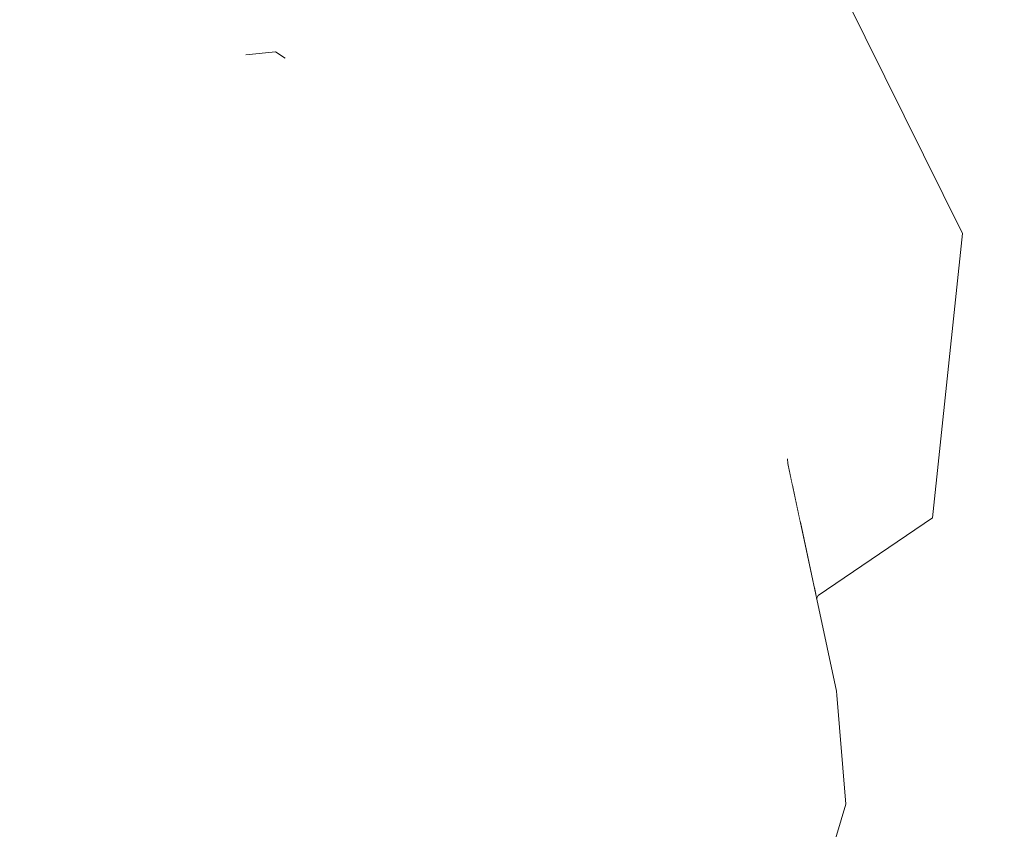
# Model space of a CAD drawing. Header units: millimetres. Extents: x 90539 to 127778, y -34922 to 14506.
# Tile 153 of 256: x 111013 to 111085, y 1232 to 1291. Entities that reach past the tile are written whole.
import ezdxf

# ---------------------------------------------------------------- set-up
doc = ezdxf.new("R2010")
doc.units = ezdxf.units.MM
doc.header["$MEASUREMENT"] = 0
doc.linetypes.add('Wipeout_Contour', pattern=[1000, 0, -1000])
for name, color, linetype in [('Nowe_A-Niepełnosprawni', 7, 'Continuous'), ('Nowe_A-Wymiary-Zewnętrzne', 7, 'Continuous'), ('Nowe_A-Ściany-Działowe', 7, 'Continuous')]:
    doc.layers.add(name, color=color, linetype=linetype)
doc.layers.add('Nowe_A-Niepełnosprawni_Nr_pióra__4', color=7, linetype='Continuous', lineweight=13)
doc.layers.add('Nowe_A-Wymiary-Zewnętrzne_Nr_pióra__46', color=5, linetype='Continuous', lineweight=15)
doc.layers.add('Nowe_A-Wymiary-Zewnętrzne_Nr_pióra__45', color=7, linetype='Continuous', lineweight=15, true_color=0x40a5ff)
doc.layers.add('Nowe_A-Wymiary-Zewnętrzne_Nr_pióra__85', color=7, linetype='Continuous', lineweight=13, true_color=0x80c2ff)
doc.styles.add('STYL_AUTOMATYCZNY_2', font='arial.ttf')
doc.dimstyles.new('STYL_AUTOMATYCZNY__1', dxfattribs={"dimtxt": 125, "dimasz": 47.5, "dimexe": 0.18, "dimexo": 20, "dimgap": 0, "dimtad": 1, "dimdec": 1, "dimlfac": 0.1, "dimzin": 0, "dimdsep": 46, "dimtxsty": 'STYL_AUTOMATYCZNY_2', "dimblk": 'ARROWHEAD_11', "dimblk1": 'ARROWHEAD_11', "dimblk2": 'ARROWHEAD_11', "dimcen": 0.09, "dimclrd": 256, "dimclre": 256, "dimclrt": 5, "dimadec": 1, "dimazin": 0, "dimtfac": 1, "dimtdec": 4, "dimtmove": 0, "dimatfit": 3, "dimfxl": 0, "dimtolj": 1, "dimtzin": 0, "dimarcsym": 0})

# ---------------------------------------------------------------- blocks, each defined once
blk = doc.blocks.new('ElemPrzekroju_23')
at = {"color": 254, "linetype": 'Wipeout_Contour', "lineweight": 0, "ltscale": 333080.490357}
blk.add_wipeout([(111008.598, 1286.25), (111036.132, 1302.02), (111012.635, 1306.14)], dxfattribs=at).dxf.layer = 'Nowe_A-Niepełnosprawni'
at = {"color": 254, "linetype": 'Wipeout_Contour', "lineweight": 0, "ltscale": 333055.266433}
blk.add_wipeout([(111002.559, 1276.27), (111012.868, 1259.52), (111018.186, 1275.43)], dxfattribs=at).dxf.layer = 'Nowe_A-Niepełnosprawni'
at = {"color": 254, "linetype": 'Wipeout_Contour', "lineweight": 0, "ltscale": 333255.212979}
blk.add_wipeout([(111081.981, 1275.45), (111072.018, 1273.42), (111079.782, 1254.61)], dxfattribs=at).dxf.layer = 'Nowe_A-Niepełnosprawni'
at = {"color": 254, "linetype": 'Wipeout_Contour', "lineweight": 0, "ltscale": 333213.631257}
blk.add_wipeout([(111065.661, 1256.23), (111060.471, 1241.86), (111066.807, 1244.19)], dxfattribs=at).dxf.layer = 'Nowe_A-Niepełnosprawni'
at = {"color": 254, "linetype": 'Wipeout_Contour', "lineweight": 0, "ltscale": 333234.70697}
blk.add_wipeout([(111071.059, 1249.745), (111071.259, 1248.809), (111071.403, 1248.92)], dxfattribs=at).dxf.layer = 'Nowe_A-Niepełnosprawni'
at = {"color": 254, "linetype": 'Wipeout_Contour', "lineweight": 0, "ltscale": 333230.824447}
blk.add_wipeout([(111068.376, 1237.13), (111072.273, 1235.85), (111069.14, 1244.39)], dxfattribs=at).dxf.layer = 'Nowe_A-Niepełnosprawni'
at = {"color": 254, "linetype": 'Wipeout_Contour', "lineweight": 0, "ltscale": 333125.740416}
blk.add_wipeout([(111041.733, 1233.23), (111030.511, 1236.15), (111032.653, 1229.3)], dxfattribs=at).dxf.layer = 'Nowe_A-Niepełnosprawni'
at = {"color": 254, "linetype": 'Wipeout_Contour', "lineweight": 0, "ltscale": 333191.116862}
blk.add_wipeout([(111053.138, 1234.52), (111053.089, 1228.24), (111063.943, 1229.22)], dxfattribs=at).dxf.layer = 'Nowe_A-Niepełnosprawni'
at = {"color": 254, "linetype": 'Wipeout_Contour', "lineweight": 0, "ltscale": 333236.734155}
blk.add_wipeout([(111070.979, 1225.71), (111071.77, 1228.06), (111073.411, 1233.63)], dxfattribs=at).dxf.layer = 'Nowe_A-Niepełnosprawni'
at = {"color": 254, "linetype": 'Wipeout_Contour', "lineweight": 0, "ltscale": 888234.899128}
blk.add_wipeout([(111036.132, 1302.02), (111008.598, 1286.25), (111009.937, 1286.397), (111012.785, 1287.023), (111020.128, 1288.179), (111026.747, 1288.441), (111028.944, 1288.487), (111031.607, 1288.78)], dxfattribs=at).dxf.layer = 'Nowe_A-Niepełnosprawni'
at = {"color": 254, "linetype": 'Wipeout_Contour', "lineweight": 0, "ltscale": 1332884.167806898}
blk.add_wipeout([(111072.018, 1273.42), (111061.574, 1269.16), (111061.643, 1269.026), (111062.153, 1268.807), (111064.342, 1267.464), (111065.155, 1267.076), (111066.437, 1265.725), (111067.831, 1264.285), (111068.287, 1263.129), (111069.141, 1258.936), (111069.168, 1258.59), (111069.536, 1256.869)], dxfattribs=at).dxf.layer = 'Nowe_A-Niepełnosprawni'
at = {"color": 254, "linetype": 'Wipeout_Contour', "lineweight": 0, "ltscale": 333220.902214}
blk.add_wipeout([(111066.807, 1244.19), (111067.429, 1253.88), (111065.661, 1256.23)], dxfattribs=at).dxf.layer = 'Nowe_A-Niepełnosprawni'
at = {"color": 254, "linetype": 'Wipeout_Contour', "lineweight": 0, "ltscale": 333235.419253}
blk.add_wipeout([(111071.259, 1248.809), (111071.27, 1248.761), (111071.403, 1248.92)], dxfattribs=at).dxf.layer = 'Nowe_A-Niepełnosprawni'
at = {"color": 254, "linetype": 'Wipeout_Contour', "lineweight": 0, "ltscale": 333096.315728}
blk.add_wipeout([(111015.959, 1237.39), (111029.676, 1231.79), (111030.511, 1236.15)], dxfattribs=at).dxf.layer = 'Nowe_A-Niepełnosprawni'
at = {"color": 254, "linetype": 'Wipeout_Contour', "lineweight": 0, "ltscale": 333231.030779}
blk.add_wipeout([(111068.376, 1237.13), (111069.607, 1231.14), (111072.273, 1235.85)], dxfattribs=at).dxf.layer = 'Nowe_A-Niepełnosprawni'
at = {"color": 254, "linetype": 'Wipeout_Contour', "lineweight": 0, "ltscale": 333194.628833}
blk.add_wipeout([(111056.836, 1236.92), (111053.138, 1234.52), (111063.943, 1229.22)], dxfattribs=at).dxf.layer = 'Nowe_A-Niepełnosprawni'
at = {"color": 254, "linetype": 'Wipeout_Contour', "lineweight": 0, "ltscale": 333148.432311}
blk.add_wipeout([(111036.132, 1302.02), (111031.607, 1288.78), (111057.791, 1287.89)], dxfattribs=at).dxf.layer = 'Nowe_A-Niepełnosprawni'
at = {"color": 254, "linetype": 'Wipeout_Contour', "lineweight": 0, "ltscale": 333239.058017}
blk.add_wipeout([(111062.854, 1296.52), (111072.018, 1273.42), (111081.981, 1275.45)], dxfattribs=at).dxf.layer = 'Nowe_A-Niepełnosprawni'
at = {"color": 254, "linetype": 'Wipeout_Contour', "lineweight": 0, "ltscale": 444094.221639}
blk.add_wipeout([(111012.785, 1287.023), (111011.659, 1285.25), (111019.947, 1285.68), (111020.128, 1288.179)], dxfattribs=at).dxf.layer = 'Nowe_A-Niepełnosprawni'
at = {"color": 254, "linetype": 'Wipeout_Contour', "lineweight": 0, "ltscale": 444303.443357}
blk.add_wipeout([(111069.168, 1258.59), (111069.141, 1258.936), (111068.287, 1263.129), (111068.489, 1257.08)], dxfattribs=at).dxf.layer = 'Nowe_A-Niepełnosprawni'
at = {"color": 254, "linetype": 'Wipeout_Contour', "lineweight": 0, "ltscale": 333206.367575}
blk.add_wipeout([(111065.364, 1234.89), (111056.836, 1236.92), (111063.943, 1229.22)], dxfattribs=at).dxf.layer = 'Nowe_A-Niepełnosprawni'
at = {"color": 254, "linetype": 'Wipeout_Contour', "lineweight": 0, "ltscale": 333233.304583}
blk.add_wipeout([(111070.979, 1225.71), (111072.273, 1235.85), (111069.607, 1231.14)], dxfattribs=at).dxf.layer = 'Nowe_A-Niepełnosprawni'
at = {"color": 254, "linetype": 'Wipeout_Contour', "lineweight": 0, "ltscale": 333238.088539}
blk.add_wipeout([(111062.854, 1296.52), (111081.981, 1275.45), (111070.682, 1298.24)], dxfattribs=at).dxf.layer = 'Nowe_A-Niepełnosprawni'
at = {"color": 254, "linetype": 'Wipeout_Contour', "lineweight": 0, "ltscale": 1443728.074826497}
blk.add_wipeout([(111057.791, 1287.89), (111031.607, 1288.78), (111032.329, 1288.307), (111035.58, 1287.579), (111042.223, 1285.09), (111044.198, 1284.162), (111044.84, 1283.726), (111051.444, 1279.495), (111053.961, 1277.106), (111057.233, 1274.36), (111058.938, 1272.53), (111061.269, 1269.36), (111061.574, 1269.16)], dxfattribs=at).dxf.layer = 'Nowe_A-Niepełnosprawni'
at = {"color": 254, "linetype": 'Wipeout_Contour', "lineweight": 0, "ltscale": 333071.719779}
blk.add_wipeout([(111011.659, 1285.25), (111018.186, 1275.43), (111019.947, 1285.68)], dxfattribs=at).dxf.layer = 'Nowe_A-Niepełnosprawni'
at = {"color": 254, "linetype": 'Wipeout_Contour', "lineweight": 0, "ltscale": 444320.68572}
blk.add_wipeout([(111072.018, 1273.42), (111069.536, 1256.869), (111070.076, 1254.345), (111079.782, 1254.61)], dxfattribs=at).dxf.layer = 'Nowe_A-Niepełnosprawni'
at = {"color": 254, "linetype": 'Wipeout_Contour', "lineweight": 0, "ltscale": 333217.040153}
blk.add_wipeout([(111063.943, 1229.22), (111067.21, 1228.72), (111065.364, 1234.89)], dxfattribs=at).dxf.layer = 'Nowe_A-Niepełnosprawni'
at = {"color": 254, "linetype": 'Wipeout_Contour', "lineweight": 0, "ltscale": 333165.455737}
blk.add_wipeout([(111048.811, 1308.09), (111036.132, 1302.02), (111057.791, 1287.89)], dxfattribs=at).dxf.layer = 'Nowe_A-Niepełnosprawni'
at = {"color": 254, "linetype": 'Wipeout_Contour', "lineweight": 0, "ltscale": 333137.875964}
blk.add_wipeout([(111033.134, 1259.66), (111043.401, 1256.53), (111039.965, 1272.43)], dxfattribs=at).dxf.layer = 'Nowe_A-Niepełnosprawni'
at = {"color": 254, "linetype": 'Wipeout_Contour', "lineweight": 0, "ltscale": 333168.475319}
blk.add_wipeout([(111052.268, 1271.73), (111046.399, 1271.94), (111047.87, 1257.22)], dxfattribs=at).dxf.layer = 'Nowe_A-Niepełnosprawni'
at = {"color": 254, "linetype": 'Wipeout_Contour', "lineweight": 0, "ltscale": 444321.30255}
blk.add_wipeout([(111079.782, 1254.61), (111070.076, 1254.345), (111071.059, 1249.745), (111071.403, 1248.92)], dxfattribs=at).dxf.layer = 'Nowe_A-Niepełnosprawni'
at = {"layer": 'Nowe_A-Niepełnosprawni_Nr_pióra__4', "color": 7, "linetype": 'Continuous', "lineweight": 13}
blk.add_line((111079.782, 1254.61), (111081.981, 1275.45), dxfattribs=at)
at = {"color": 254, "linetype": 'Wipeout_Contour', "lineweight": 0, "ltscale": 333192.053848}
blk.add_wipeout([(111057.791, 1287.89), (111062.854, 1296.52), (111048.811, 1308.09)], dxfattribs=at).dxf.layer = 'Nowe_A-Niepełnosprawni'
at = {"color": 254, "linetype": 'Wipeout_Contour', "lineweight": 0, "ltscale": 444217.763523}
blk.add_wipeout([(111044.198, 1284.162), (111046.399, 1271.94), (111052.268, 1271.73), (111044.84, 1283.726)], dxfattribs=at).dxf.layer = 'Nowe_A-Niepełnosprawni'
at = {"color": 254, "linetype": 'Wipeout_Contour', "lineweight": 0, "ltscale": 333117.74644}
blk.add_wipeout([(111026.282, 1273.67), (111039.965, 1272.43), (111029.203, 1283.55)], dxfattribs=at).dxf.layer = 'Nowe_A-Niepełnosprawni'
at = {"color": 254, "linetype": 'Wipeout_Contour', "lineweight": 0, "ltscale": 333145.287004}
blk.add_wipeout([(111047.75, 1242.08), (111043.401, 1256.53), (111033.134, 1259.66)], dxfattribs=at).dxf.layer = 'Nowe_A-Niepełnosprawni'
at = {"color": 254, "linetype": 'Wipeout_Contour', "lineweight": 0, "ltscale": 333235.407273}
blk.add_wipeout([(111071.403, 1248.92), (111071.27, 1248.761), (111071.284, 1248.695)], dxfattribs=at).dxf.layer = 'Nowe_A-Niepełnosprawni'
at = {"color": 254, "linetype": 'Wipeout_Contour', "lineweight": 0, "ltscale": 333215.142513}
blk.add_wipeout([(111057.791, 1287.89), (111072.018, 1273.42), (111062.854, 1296.52)], dxfattribs=at).dxf.layer = 'Nowe_A-Niepełnosprawni'
at = {"color": 254, "linetype": 'Wipeout_Contour', "lineweight": 0, "ltscale": 666239.788671}
blk.add_wipeout([(111029.445, 1288.542), (111029.203, 1283.55), (111036.521, 1285.34), (111035.58, 1287.579), (111032.329, 1288.307), (111031.607, 1288.78)], dxfattribs=at).dxf.layer = 'Nowe_A-Niepełnosprawni'
at = {"color": 254, "linetype": 'Wipeout_Contour', "lineweight": 0, "ltscale": 333170.236823}
blk.add_wipeout([(111044.84, 1283.726), (111052.268, 1271.73), (111051.444, 1279.495)], dxfattribs=at).dxf.layer = 'Nowe_A-Niepełnosprawni'
at = {"color": 254, "linetype": 'Wipeout_Contour', "lineweight": 0, "ltscale": 333124.354432}
blk.add_wipeout([(111033.134, 1259.66), (111028.1, 1247.14), (111041.938, 1237.78)], dxfattribs=at).dxf.layer = 'Nowe_A-Niepełnosprawni'
at = {"color": 254, "linetype": 'Wipeout_Contour', "lineweight": 0, "ltscale": 333231.921634}
blk.add_wipeout([(111072.732, 1241.92), (111069.168, 1258.59), (111068.489, 1257.08)], dxfattribs=at).dxf.layer = 'Nowe_A-Niepełnosprawni'
at = {"color": 254, "linetype": 'Wipeout_Contour', "lineweight": 0, "ltscale": 333170.873655}
blk.add_wipeout([(111053.803, 1239), (111047.87, 1257.22), (111047.75, 1242.08)], dxfattribs=at).dxf.layer = 'Nowe_A-Niepełnosprawni'
at = {"layer": 'Nowe_A-Niepełnosprawni_Nr_pióra__4', "color": 7, "linetype": 'Continuous', "lineweight": 13}
for p, q in [((111031.607, 1288.78), (111032.329, 1288.307)), ((111069.168, 1258.59), (111069.141, 1258.936))]:
    blk.add_line(p, q, dxfattribs=at)
at = {"color": 254, "linetype": 'Wipeout_Contour', "lineweight": 0, "ltscale": 333213.632095}
blk.add_wipeout([(111057.791, 1287.89), (111061.574, 1269.16), (111072.018, 1273.42)], dxfattribs=at).dxf.layer = 'Nowe_A-Niepełnosprawni'
at = {"color": 254, "linetype": 'Wipeout_Contour', "lineweight": 0, "ltscale": 333121.125925}
blk.add_wipeout([(111039.965, 1272.43), (111026.282, 1273.67), (111033.134, 1259.66)], dxfattribs=at).dxf.layer = 'Nowe_A-Niepełnosprawni'
at = {"color": 254, "linetype": 'Wipeout_Contour', "lineweight": 0, "ltscale": 333225.9097}
blk.add_wipeout([(111068.287, 1263.129), (111067.831, 1264.285), (111068.489, 1257.08)], dxfattribs=at).dxf.layer = 'Nowe_A-Niepełnosprawni'
at = {"color": 254, "linetype": 'Wipeout_Contour', "lineweight": 0, "ltscale": 333088.68985}
blk.add_wipeout([(111023.751, 1257.66), (111015.959, 1237.39), (111028.1, 1247.14)], dxfattribs=at).dxf.layer = 'Nowe_A-Niepełnosprawni'
at = {"color": 254, "linetype": 'Wipeout_Contour', "lineweight": 0, "ltscale": 333134.32809}
blk.add_wipeout([(111041.938, 1237.78), (111030.511, 1236.15), (111041.733, 1233.23)], dxfattribs=at).dxf.layer = 'Nowe_A-Niepełnosprawni'
at = {"layer": 'Nowe_A-Niepełnosprawni_Nr_pióra__4', "color": 7, "linetype": 'Continuous', "lineweight": 13}
blk.add_line((111081.981, 1275.45), (111070.682, 1298.24), dxfattribs=at)
at = {"color": 254, "linetype": 'Wipeout_Contour', "lineweight": 0, "ltscale": 333127.661192}
blk.add_wipeout([(111036.521, 1285.34), (111029.203, 1283.55), (111039.965, 1272.43)], dxfattribs=at).dxf.layer = 'Nowe_A-Niepełnosprawni'
at = {"color": 254, "linetype": 'Wipeout_Contour', "lineweight": 0, "ltscale": 333199.114878}
blk.add_wipeout([(111057.444, 1271.76), (111056.603, 1255.63), (111063.207, 1256.97)], dxfattribs=at).dxf.layer = 'Nowe_A-Niepełnosprawni'
at = {"color": 254, "linetype": 'Wipeout_Contour', "lineweight": 0, "ltscale": 444297.00155}
blk.add_wipeout([(111066.437, 1265.725), (111065.661, 1256.23), (111068.489, 1257.08), (111067.831, 1264.285)], dxfattribs=at).dxf.layer = 'Nowe_A-Niepełnosprawni'
at = {"color": 254, "linetype": 'Wipeout_Contour', "lineweight": 0, "ltscale": 333069.514469}
blk.add_wipeout([(111012.868, 1259.52), (111011.292, 1242.92), (111023.751, 1257.66)], dxfattribs=at).dxf.layer = 'Nowe_A-Niepełnosprawni'
at = {"color": 254, "linetype": 'Wipeout_Contour', "lineweight": 0, "ltscale": 333163.994143}
blk.add_wipeout([(111041.733, 1233.23), (111053.803, 1239), (111047.75, 1242.08)], dxfattribs=at).dxf.layer = 'Nowe_A-Niepełnosprawni'
at = {"color": 254, "linetype": 'Wipeout_Contour', "lineweight": 0, "ltscale": 333073.177423}
blk.add_wipeout([(111015.959, 1237.39), (111006.886, 1231.49), (111029.676, 1231.79)], dxfattribs=at).dxf.layer = 'Nowe_A-Niepełnosprawni'
at = {"color": 254, "linetype": 'Wipeout_Contour', "lineweight": 0, "ltscale": 444143.472184}
blk.add_wipeout([(111028.944, 1288.487), (111026.747, 1288.441), (111029.203, 1283.55), (111029.445, 1288.542)], dxfattribs=at).dxf.layer = 'Nowe_A-Niepełnosprawni'
at = {"color": 254, "linetype": 'Wipeout_Contour', "lineweight": 0, "ltscale": 333088.959338}
blk.add_wipeout([(111026.282, 1273.67), (111012.868, 1259.52), (111028.58, 1258.91)], dxfattribs=at).dxf.layer = 'Nowe_A-Niepełnosprawni'
at = {"color": 254, "linetype": 'Wipeout_Contour', "lineweight": 0, "ltscale": 333201.353914}
blk.add_wipeout([(111063.207, 1256.97), (111056.603, 1255.63), (111060.471, 1241.86)], dxfattribs=at).dxf.layer = 'Nowe_A-Niepełnosprawni'
at = {"color": 254, "linetype": 'Wipeout_Contour', "lineweight": 0, "ltscale": 333222.752392}
blk.add_wipeout([(111067.429, 1253.88), (111068.489, 1257.08), (111065.661, 1256.23)], dxfattribs=at).dxf.layer = 'Nowe_A-Niepełnosprawni'
at = {"color": 254, "linetype": 'Wipeout_Contour', "lineweight": 0, "ltscale": 333054.835491}
blk.add_wipeout([(111006.886, 1231.49), (111015.959, 1237.39), (111011.292, 1242.92)], dxfattribs=at).dxf.layer = 'Nowe_A-Niepełnosprawni'
at = {"color": 254, "linetype": 'Wipeout_Contour', "lineweight": 0, "ltscale": 333139.142322}
blk.add_wipeout([(111032.653, 1229.3), (111044.568, 1229.17), (111041.733, 1233.23)], dxfattribs=at).dxf.layer = 'Nowe_A-Niepełnosprawni'
at = {"color": 254, "linetype": 'Wipeout_Contour', "lineweight": 0, "ltscale": 333109.743721}
blk.add_wipeout([(111033.134, 1259.66), (111026.282, 1273.67), (111028.58, 1258.91)], dxfattribs=at).dxf.layer = 'Nowe_A-Niepełnosprawni'
at = {"color": 254, "linetype": 'Wipeout_Contour', "lineweight": 0, "ltscale": 777476.248298}
blk.add_wipeout([(111058.938, 1272.53), (111057.444, 1271.76), (111063.207, 1256.97), (111062.153, 1268.807), (111061.643, 1269.026), (111061.574, 1269.16), (111061.269, 1269.36)], dxfattribs=at).dxf.layer = 'Nowe_A-Niepełnosprawni'
at = {"color": 254, "linetype": 'Wipeout_Contour', "lineweight": 0, "ltscale": 333072.100543}
blk.add_wipeout([(111011.292, 1242.92), (111015.959, 1237.39), (111023.751, 1257.66)], dxfattribs=at).dxf.layer = 'Nowe_A-Niepełnosprawni'
at = {"color": 254, "linetype": 'Wipeout_Contour', "lineweight": 0, "ltscale": 333231.73163}
blk.add_wipeout([(111069.14, 1244.39), (111072.732, 1241.92), (111068.489, 1257.08)], dxfattribs=at).dxf.layer = 'Nowe_A-Niepełnosprawni'
at = {"color": 254, "linetype": 'Wipeout_Contour', "lineweight": 0, "ltscale": 333168.846534}
blk.add_wipeout([(111053.138, 1234.52), (111053.803, 1239), (111041.733, 1233.23)], dxfattribs=at).dxf.layer = 'Nowe_A-Niepełnosprawni'
at = {"layer": 'Nowe_A-Niepełnosprawni_Nr_pióra__4', "color": 7, "linetype": 'Continuous', "lineweight": 13}
for p, q in [((111079.782, 1254.61), (111071.403, 1248.92)), ((111071.403, 1248.92), (111071.284, 1248.695))]:
    blk.add_line(p, q, dxfattribs=at)
at = {"color": 254, "linetype": 'Wipeout_Contour', "lineweight": 0, "ltscale": 333042.33978}
blk.add_wipeout([(111005.09, 1254.56), (111012.868, 1259.52), (111002.559, 1276.27)], dxfattribs=at).dxf.layer = 'Nowe_A-Niepełnosprawni'
at = {"color": 254, "linetype": 'Wipeout_Contour', "lineweight": 0, "ltscale": 333182.997067}
blk.add_wipeout([(111056.603, 1255.63), (111057.444, 1271.76), (111047.87, 1257.22)], dxfattribs=at).dxf.layer = 'Nowe_A-Niepełnosprawni'
at = {"color": 254, "linetype": 'Wipeout_Contour', "lineweight": 0, "ltscale": 333211.316675}
blk.add_wipeout([(111064.342, 1267.464), (111062.153, 1268.807), (111063.207, 1256.97)], dxfattribs=at).dxf.layer = 'Nowe_A-Niepełnosprawni'
at = {"color": 254, "linetype": 'Wipeout_Contour', "lineweight": 0, "ltscale": 333111.50968}
blk.add_wipeout([(111028.58, 1258.91), (111028.1, 1247.14), (111033.134, 1259.66)], dxfattribs=at).dxf.layer = 'Nowe_A-Niepełnosprawni'
at = {"color": 254, "linetype": 'Wipeout_Contour', "lineweight": 0, "ltscale": 333079.221049}
blk.add_wipeout([(111026.282, 1273.67), (111018.186, 1275.43), (111012.868, 1259.52)], dxfattribs=at).dxf.layer = 'Nowe_A-Niepełnosprawni'
at = {"color": 254, "linetype": 'Wipeout_Contour', "lineweight": 0, "ltscale": 333195.872332}
blk.add_wipeout([(111057.233, 1274.36), (111057.444, 1271.76), (111058.938, 1272.53)], dxfattribs=at).dxf.layer = 'Nowe_A-Niepełnosprawni'
at = {"color": 254, "linetype": 'Wipeout_Contour', "lineweight": 0, "ltscale": 444286.786048}
blk.add_wipeout([(111065.661, 1256.23), (111065.155, 1267.076), (111064.342, 1267.464), (111063.207, 1256.97)], dxfattribs=at).dxf.layer = 'Nowe_A-Niepełnosprawni'
at = {"color": 254, "linetype": 'Wipeout_Contour', "lineweight": 0, "ltscale": 333185.913032}
blk.add_wipeout([(111056.603, 1255.63), (111047.87, 1257.22), (111060.471, 1241.86)], dxfattribs=at).dxf.layer = 'Nowe_A-Niepełnosprawni'
at = {"color": 254, "linetype": 'Wipeout_Contour', "lineweight": 0, "ltscale": 333121.653475}
blk.add_wipeout([(111041.938, 1237.78), (111028.1, 1247.14), (111030.511, 1236.15)], dxfattribs=at).dxf.layer = 'Nowe_A-Niepełnosprawni'
at = {"color": 254, "linetype": 'Wipeout_Contour', "lineweight": 0, "ltscale": 333086.769005}
blk.add_wipeout([(111026.282, 1273.67), (111019.947, 1285.68), (111018.186, 1275.43)], dxfattribs=at).dxf.layer = 'Nowe_A-Niepełnosprawni'
at = {"color": 254, "linetype": 'Wipeout_Contour', "lineweight": 0, "ltscale": 444249.832528}
blk.add_wipeout([(111052.268, 1271.73), (111057.444, 1271.76), (111057.233, 1274.36), (111053.961, 1277.106)], dxfattribs=at).dxf.layer = 'Nowe_A-Niepełnosprawni'
at = {"color": 254, "linetype": 'Wipeout_Contour', "lineweight": 0, "ltscale": 333095.011238}
blk.add_wipeout([(111015.959, 1237.39), (111030.511, 1236.15), (111028.1, 1247.14)], dxfattribs=at).dxf.layer = 'Nowe_A-Niepełnosprawni'
at = {"color": 254, "linetype": 'Wipeout_Contour', "lineweight": 0, "ltscale": 333213.148452}
blk.add_wipeout([(111060.471, 1241.86), (111065.364, 1234.89), (111066.807, 1244.19)], dxfattribs=at).dxf.layer = 'Nowe_A-Niepełnosprawni'
at = {"color": 254, "linetype": 'Wipeout_Contour', "lineweight": 0, "ltscale": 444126.086296}
blk.add_wipeout([(111020.128, 1288.179), (111019.947, 1285.68), (111029.203, 1283.55), (111026.747, 1288.441)], dxfattribs=at).dxf.layer = 'Nowe_A-Niepełnosprawni'
at = {"color": 254, "linetype": 'Wipeout_Contour', "lineweight": 0, "ltscale": 444059.825152}
blk.add_wipeout([(111002.559, 1276.27), (111018.186, 1275.43), (111005.794, 1283.222), (111003.071, 1279.99)], dxfattribs=at).dxf.layer = 'Nowe_A-Niepełnosprawni'
at = {"color": 254, "linetype": 'Wipeout_Contour', "lineweight": 0, "ltscale": 333101.2989}
blk.add_wipeout([(111028.58, 1258.91), (111023.751, 1257.66), (111028.1, 1247.14)], dxfattribs=at).dxf.layer = 'Nowe_A-Niepełnosprawni'
at = {"color": 254, "linetype": 'Wipeout_Contour', "lineweight": 0, "ltscale": 333183.140184}
blk.add_wipeout([(111060.471, 1241.86), (111047.87, 1257.22), (111053.803, 1239)], dxfattribs=at).dxf.layer = 'Nowe_A-Niepełnosprawni'
at = {"color": 254, "linetype": 'Wipeout_Contour', "lineweight": 0, "ltscale": 333223.716129}
blk.add_wipeout([(111065.364, 1234.89), (111069.607, 1231.14), (111068.376, 1237.13)], dxfattribs=at).dxf.layer = 'Nowe_A-Niepełnosprawni'
at = {"color": 254, "linetype": 'Wipeout_Contour', "lineweight": 0, "ltscale": 333113.577342}
blk.add_wipeout([(111029.676, 1231.79), (111032.653, 1229.3), (111030.511, 1236.15)], dxfattribs=at).dxf.layer = 'Nowe_A-Niepełnosprawni'
at = {"layer": 'Nowe_A-Niepełnosprawni_Nr_pióra__4', "color": 7, "linetype": 'Continuous', "lineweight": 13}
blk.add_line((111029.445, 1288.542), (111031.607, 1288.78), dxfattribs=at)
at = {"color": 254, "linetype": 'Wipeout_Contour', "lineweight": 0, "ltscale": 333097.419368}
blk.add_wipeout([(111029.203, 1283.55), (111019.947, 1285.68), (111026.282, 1273.67)], dxfattribs=at).dxf.layer = 'Nowe_A-Niepełnosprawni'
at = {"color": 254, "linetype": 'Wipeout_Contour', "lineweight": 0, "ltscale": 444072.747729}
blk.add_wipeout([(111005.794, 1283.222), (111018.186, 1275.43), (111011.659, 1285.25), (111007.058, 1284.84)], dxfattribs=at).dxf.layer = 'Nowe_A-Niepełnosprawni'
at = {"color": 254, "linetype": 'Wipeout_Contour', "lineweight": 0, "ltscale": 333086.413876}
blk.add_wipeout([(111012.868, 1259.52), (111023.751, 1257.66), (111028.58, 1258.91)], dxfattribs=at).dxf.layer = 'Nowe_A-Niepełnosprawni'
at = {"color": 254, "linetype": 'Wipeout_Contour', "lineweight": 0, "ltscale": 333143.705902}
blk.add_wipeout([(111033.134, 1259.66), (111041.938, 1237.78), (111047.75, 1242.08)], dxfattribs=at).dxf.layer = 'Nowe_A-Niepełnosprawni'
at = {"color": 254, "linetype": 'Wipeout_Contour', "lineweight": 0, "ltscale": 333234.563669}
blk.add_wipeout([(111072.273, 1235.85), (111072.732, 1241.92), (111069.14, 1244.39)], dxfattribs=at).dxf.layer = 'Nowe_A-Niepełnosprawni'
at = {"color": 254, "linetype": 'Wipeout_Contour', "lineweight": 0, "ltscale": 333203.438659}
blk.add_wipeout([(111060.471, 1241.86), (111056.836, 1236.92), (111065.364, 1234.89)], dxfattribs=at).dxf.layer = 'Nowe_A-Niepełnosprawni'
at = {"color": 254, "linetype": 'Wipeout_Contour', "lineweight": 0, "ltscale": 333155.616968}
blk.add_wipeout([(111047.87, 1257.22), (111046.399, 1271.94), (111039.965, 1272.43)], dxfattribs=at).dxf.layer = 'Nowe_A-Niepełnosprawni'
at = {"color": 254, "linetype": 'Wipeout_Contour', "lineweight": 0, "ltscale": 333210.477006}
blk.add_wipeout([(111060.471, 1241.86), (111065.661, 1256.23), (111063.207, 1256.97)], dxfattribs=at).dxf.layer = 'Nowe_A-Niepełnosprawni'
at = {"color": 254, "linetype": 'Wipeout_Contour', "lineweight": 0, "ltscale": 333152.578917}
blk.add_wipeout([(111041.733, 1233.23), (111047.75, 1242.08), (111041.938, 1237.78)], dxfattribs=at).dxf.layer = 'Nowe_A-Niepełnosprawni'
at = {"color": 254, "linetype": 'Wipeout_Contour', "lineweight": 0, "ltscale": 333237.121544}
blk.add_wipeout([(111072.273, 1235.85), (111070.979, 1225.71), (111073.411, 1233.63)], dxfattribs=at).dxf.layer = 'Nowe_A-Niepełnosprawni'
at = {"color": 254, "linetype": 'Wipeout_Contour', "lineweight": 0, "ltscale": 333145.045221}
blk.add_wipeout([(111046.399, 1271.94), (111036.521, 1285.34), (111039.965, 1272.43)], dxfattribs=at).dxf.layer = 'Nowe_A-Niepełnosprawni'
at = {"color": 254, "linetype": 'Wipeout_Contour', "lineweight": 0, "ltscale": 333218.906656}
blk.add_wipeout([(111065.155, 1267.076), (111065.661, 1256.23), (111066.437, 1265.725)], dxfattribs=at).dxf.layer = 'Nowe_A-Niepełnosprawni'
at = {"color": 254, "linetype": 'Wipeout_Contour', "lineweight": 0, "ltscale": 333159.725388}
blk.add_wipeout([(111047.75, 1242.08), (111047.87, 1257.22), (111043.401, 1256.53)], dxfattribs=at).dxf.layer = 'Nowe_A-Niepełnosprawni'
at = {"color": 254, "linetype": 'Wipeout_Contour', "lineweight": 0, "ltscale": 333221.288384}
blk.add_wipeout([(111066.807, 1244.19), (111065.364, 1234.89), (111068.376, 1237.13)], dxfattribs=at).dxf.layer = 'Nowe_A-Niepełnosprawni'
at = {"color": 254, "linetype": 'Wipeout_Contour', "lineweight": 0, "ltscale": 333239.177659}
blk.add_wipeout([(111073.411, 1233.63), (111072.732, 1241.92), (111072.273, 1235.85)], dxfattribs=at).dxf.layer = 'Nowe_A-Niepełnosprawni'
at = {"color": 254, "linetype": 'Wipeout_Contour', "lineweight": 0, "ltscale": 333170.753078}
blk.add_wipeout([(111053.138, 1234.52), (111044.568, 1229.17), (111053.089, 1228.24)], dxfattribs=at).dxf.layer = 'Nowe_A-Niepełnosprawni'
at = {"layer": 'Nowe_A-Niepełnosprawni_Nr_pióra__4', "color": 7, "linetype": 'Continuous', "lineweight": 13}
for p in [(111072.732, 1241.92), (111071.77, 1228.06)]:
    blk.add_line(p, (111073.411, 1233.63), dxfattribs=at)
at = {"color": 254, "linetype": 'Wipeout_Contour', "lineweight": 0, "ltscale": 333137.01854}
blk.add_wipeout([(111035.58, 1287.579), (111036.521, 1285.34), (111042.223, 1285.09)], dxfattribs=at).dxf.layer = 'Nowe_A-Niepełnosprawni'
at = {"color": 254, "linetype": 'Wipeout_Contour', "lineweight": 0, "ltscale": 333224.984456}
blk.add_wipeout([(111066.807, 1244.19), (111068.376, 1237.13), (111069.14, 1244.39)], dxfattribs=at).dxf.layer = 'Nowe_A-Niepełnosprawni'
at = {"color": 254, "linetype": 'Wipeout_Contour', "lineweight": 0, "ltscale": 333222.728511}
blk.add_wipeout([(111065.364, 1234.89), (111067.21, 1228.72), (111069.607, 1231.14)], dxfattribs=at).dxf.layer = 'Nowe_A-Niepełnosprawni'
at = {"color": 254, "linetype": 'Wipeout_Contour', "lineweight": 0, "ltscale": 333160.20529}
blk.add_wipeout([(111041.733, 1233.23), (111044.568, 1229.17), (111053.138, 1234.52)], dxfattribs=at).dxf.layer = 'Nowe_A-Niepełnosprawni'
at = {"color": 254, "linetype": 'Wipeout_Contour', "lineweight": 0, "ltscale": 444198.581774}
blk.add_wipeout([(111046.399, 1271.94), (111044.198, 1284.162), (111042.223, 1285.09), (111036.521, 1285.34)], dxfattribs=at).dxf.layer = 'Nowe_A-Niepełnosprawni'
at = {"color": 254, "linetype": 'Wipeout_Contour', "lineweight": 0, "ltscale": 333226.103145}
blk.add_wipeout([(111068.489, 1257.08), (111067.429, 1253.88), (111069.14, 1244.39)], dxfattribs=at).dxf.layer = 'Nowe_A-Niepełnosprawni'
at = {"color": 254, "linetype": 'Wipeout_Contour', "lineweight": 0, "ltscale": 333184.759068}
blk.add_wipeout([(111053.138, 1234.52), (111056.836, 1236.92), (111053.803, 1239)], dxfattribs=at).dxf.layer = 'Nowe_A-Niepełnosprawni'
at = {"color": 254, "linetype": 'Wipeout_Contour', "lineweight": 0, "ltscale": 333152.812295}
blk.add_wipeout([(111039.965, 1272.43), (111043.401, 1256.53), (111047.87, 1257.22)], dxfattribs=at).dxf.layer = 'Nowe_A-Niepełnosprawni'
at = {"color": 254, "linetype": 'Wipeout_Contour', "lineweight": 0, "ltscale": 333224.620176}
blk.add_wipeout([(111069.14, 1244.39), (111067.429, 1253.88), (111066.807, 1244.19)], dxfattribs=at).dxf.layer = 'Nowe_A-Niepełnosprawni'
at = {"color": 254, "linetype": 'Wipeout_Contour', "lineweight": 0, "ltscale": 333191.896678}
blk.add_wipeout([(111060.471, 1241.86), (111053.803, 1239), (111056.836, 1236.92)], dxfattribs=at).dxf.layer = 'Nowe_A-Niepełnosprawni'
at = {"layer": 'Nowe_A-Niepełnosprawni_Nr_pióra__4', "color": 7, "linetype": 'Continuous', "lineweight": 13}
blk.add_line((111072.732, 1241.92), (111069.168, 1258.59), dxfattribs=at)
at = {"color": 254, "linetype": 'Wipeout_Contour', "lineweight": 0, "ltscale": 333179.308917}
blk.add_wipeout([(111057.444, 1271.76), (111052.268, 1271.73), (111047.87, 1257.22)], dxfattribs=at).dxf.layer = 'Nowe_A-Niepełnosprawni'
at = {"color": 254, "linetype": 'Wipeout_Contour', "lineweight": 0, "ltscale": 333179.843173}
blk.add_wipeout([(111051.444, 1279.495), (111052.268, 1271.73), (111053.961, 1277.106)], dxfattribs=at).dxf.layer = 'Nowe_A-Niepełnosprawni'
blk = doc.blocks.new('ElemPrzekroju_25')
at = {"color": 254, "linetype": 'Wipeout_Contour', "lineweight": 0, "ltscale": 6815411.693442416}
blk.add_wipeout([(109677.596, 2540), (109677.596, 2100), (110477.596, 2100), (110477.596, 519.192), (110503.659, 549.441), (110520.596, 562.244), (110520.596, 2117), (111654.596, 2117), (111654.596, 0), (111973.096, 0), (111973.096, 2.454), (111943.064, 2.454), (111910.439, 86.95), (111909.096, 94.154), (111909.096, 204.5), (111973.096, 204.5), (111973.096, 205.5), (111908.096, 205.5), (111908.096, 228.486), (111870.919, 228.486), (111870.919, 232.26), (111870.919, 232.76), (111870.9, 257.123), (111870.919, 260.302), (111870.919, 477.41), (111870.9, 514.769), (111870.919, 548.644), (111870.919, 566.625), (111870.717, 573.907), (111870.151, 590.349), (111869.582, 605.282), (111868.945, 621.574), (111868.278, 635.364), (111867.533, 651.496), (111866.733, 666.912), (111866.461, 675.528), (111870.873, 676.728), (111870.915, 687.28), (111870.919, 691.976), (111870.919, 692.514), (111908.096, 692.514), (111908.096, 717), (111918.494, 749.19), (111892.431, 753.663), (111890.424, 755.43), (111889.484, 757.69), (111889.61, 759.495), (111889.688, 759.954), (111890.43, 764.326), (111895.669, 795.02), (111896.266, 798.519), (111897.035, 800.848), (111898.427, 802.307), (111900.877, 803.298), (111934.167, 797.718), (111933.999, 797.19), (111947.822, 839.983), (111973.271, 839.983), (111973.271, 840), (112527.596, 840), (112527.596, 2540)], dxfattribs=at).dxf.layer = 'Nowe_A-Ściany-Działowe'
blk = doc.blocks.new('*D748')
at = {"layer": 'Nowe_A-Wymiary-Zewnętrzne_Nr_pióra__45', "linetype": 'Continuous', "lineweight": 15, "true_color": 0x40a5ff}
for points in [[(119375.127, 12845), (119376.079, 12840.216), (119378.788, 12836.161), (119382.844, 12833.452), (119387.627, 12832.5), (119392.411, 12833.452), (119396.466, 12836.161), (119399.176, 12840.216), (119400.127, 12845), (119399.176, 12849.784), (119396.466, 12853.839), (119392.411, 12856.548), (119387.627, 12857.5), (119382.844, 12856.548), (119378.788, 12853.839), (119376.079, 12849.784)], [(119375.127, -450), (119376.079, -454.784), (119378.788, -458.839), (119382.844, -461.548), (119387.627, -462.5), (119392.411, -461.548), (119396.466, -458.839), (119399.176, -454.784), (119400.127, -450), (119399.176, -445.216), (119396.466, -441.161), (119392.411, -438.452), (119387.627, -437.5), (119382.844, -438.452), (119378.788, -441.161), (119376.079, -445.216)]]:
    blk.add_hatch(color=161, dxfattribs=at).paths.add_polyline_path(points)
at = {"layer": 'Nowe_A-Wymiary-Zewnętrzne_Nr_pióra__45', "color": 161, "linetype": 'Continuous', "lineweight": 15, "true_color": 0x40a5ff}
for centre in [(119387.627, 12845), (119387.627, -450)]:
    blk.add_circle(centre, 12.5, dxfattribs=at)
at = {"layer": 'Nowe_A-Wymiary-Zewnętrzne_Nr_pióra__85', "color": 151, "linetype": 'Continuous', "lineweight": 13, "true_color": 0x80c2ff}
for p, q in [((119387.627, 12857.5), (119387.627, 12870)), ((119375.127, 12845), (119340.752, 12845)), ((119434.502, 12845), (119400.127, 12845)), ((119387.627, -437.5), (119387.627, 12832.5)), ((119375.127, -450), (119340.752, -450)), ((119434.502, -450), (119400.127, -450)), ((119387.627, -475), (119387.627, -462.5))]:
    blk.add_line(p, q, dxfattribs=at)
at = {"layer": 'Nowe_A-Wymiary-Zewnętrzne_Nr_pióra__46', "color": 5, "lineweight": 15, "insert": (119362.627, 5911.521), "char_height": 125, "attachment_point": 7, "rotation": 90, "style": 'STYL_AUTOMATYCZNY_2'}
blk.add_mtext('\\A1;{\\pql;\\fArial|b0|i0|c238|p0;\\W1.000000;1\xa0329,5}', dxfattribs=at)
blk = doc.blocks.new('ARROWHEAD_11')
at = {"color": 0, "linetype": 'Continuous', "lineweight": 0}
blk.add_line((0, 0), (-1, 0), dxfattribs=at)
at = {"color": 0, "linetype": 'Continuous', "lineweight": 0, "const_width": 0.25, "flags": 128}
blk.add_lwpolyline([(-0.125, 0, 1), (0.125, 0, 1)], format="xyb", close=True, dxfattribs=at)

msp = doc.modelspace()

# ---------------------------------------------------------------- block references
at = {"layer": 'Nowe_A-Niepełnosprawni', "lineweight": 0}
msp.add_blockref('ElemPrzekroju_23', (0, 0), dxfattribs=at)

# ---------------------------------------------------------------- next in the draw order: block references
at = {"layer": 'Nowe_A-Ściany-Działowe', "lineweight": 0}
msp.add_blockref('ElemPrzekroju_25', (0, 0), dxfattribs=at)

# ---------------------------------------------------------------- next in the draw order: dimensions: what is measured, and where the dimension line sits
at = {"layer": 'Nowe_A-Wymiary-Zewnętrzne', "color": 151, "linetype": 'Continuous', "lineweight": 13, "true_color": 0x80c2ff}
dim = msp.add_linear_dim(base=(119387.627, 12845), p1=(95120.093, -450), p2=(98654.737, 12845), angle=90, dimstyle='STYL_AUTOMATYCZNY__1', dxfattribs=at)
dim.commit()
dim.dimension.update_dxf_attribs({"geometry": '*D748', "text_midpoint": (119300.127, 6192.642), "dimtype": 160, "text_rotation": 90})

doc.saveas('drawing.dxf')
